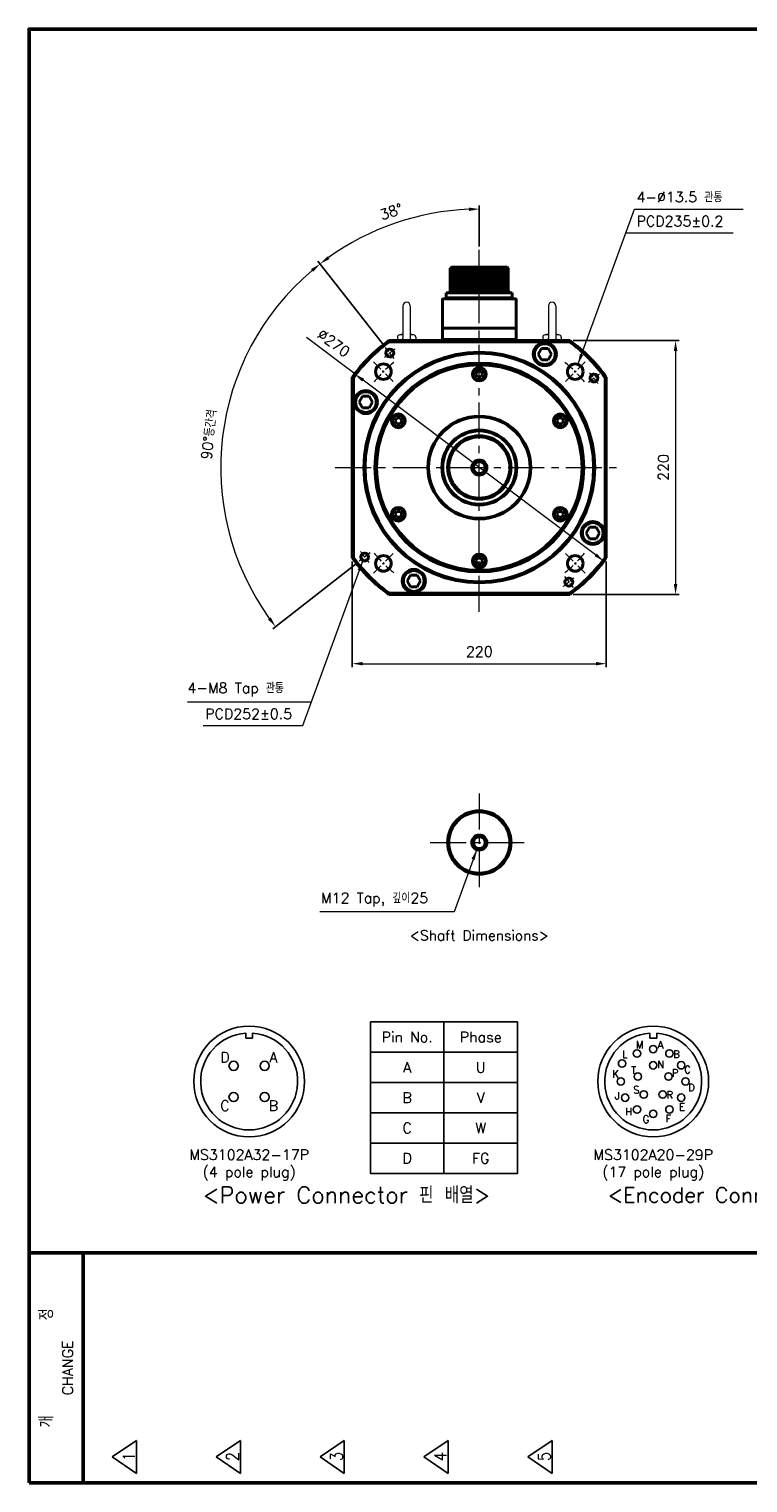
# Model space of a CAD drawing. Header units: inches. Extents: x 0 to 1782, y 0 to 1260.
# Tile 1 of 3: x 0 to 623, y 0 to 1260. Entities that reach past the tile are written whole.
import ezdxf
from ezdxf.enums import TextEntityAlignment as Align

# ---------------------------------------------------------------- set-up
doc = ezdxf.new("R2010")
doc.units = ezdxf.units.IN
doc.header["$LTSCALE"] = 0.25
doc.linetypes.add('CENTER', pattern=[2, 1.25, -0.25, 0.25, -0.25])
doc.layers.get('0').update_dxf_attribs({"lineweight": 35})
doc.styles.add('GSG1', font='romans.shx', dxfattribs={"bigfont": 'GSG1.shx'})
doc.dimstyles.new('도면 치수', dxfattribs={"dimscale": 0, "dimtxt": 9, "dimasz": 9, "dimexe": 3, "dimexo": 3, "dimgap": 6, "dimtad": 1, "dimdec": 8, "dimdsep": 46, "dimtxsty": 'GSG1', "dimcen": 0, "dimclrd": 3, "dimclre": 3, "dimclrt": 2, "dimadec": 5, "dimazin": 2, "dimtfac": 1, "dimtdec": 8, "dimtmove": 0, "dimatfit": 2, "dimfxl": 0, "dimtolj": 1, "dimtzin": 0, "dimlwd": 15, "dimarcsym": 0})

# ---------------------------------------------------------------- blocks, each defined once
blk = doc.blocks.new('*D10')
at = {"color": 3, "lineweight": -2, "ltscale": 0.5}
for p, q in [((471.3, 990), (563, 990)), ((471.3, 770), (563, 770))]:
    blk.add_line(p, q, dxfattribs=at)
at = {"color": 3, "lineweight": 15, "ltscale": 0.5}
blk.add_line((560, 981), (560, 779), dxfattribs=at)
for points in [[(558.5, 981), (561.5, 981), (560, 990)], [(558.5, 779), (561.5, 779), (560, 770)]]:
    blk.add_solid(points, dxfattribs=at)
at = {"color": 2, "lineweight": 15, "ltscale": 0.5, "insert": (549.5, 880), "char_height": 9, "attachment_point": 5, "rotation": 90, "style": 'GSG1'}
blk.add_mtext('\\A1;220', dxfattribs=at)
blk = doc.blocks.new('*D11')
at = {"color": 3, "lineweight": -2, "ltscale": 0.5}
for p, q in [((280, 798.7), (280, 707)), ((500, 798.7), (500, 707))]:
    blk.add_line(p, q, dxfattribs=at)
at = {"color": 3, "lineweight": 15, "ltscale": 0.5}
blk.add_line((289, 710), (491, 710), dxfattribs=at)
for points in [[(289, 711.5), (289, 708.5), (280, 710)], [(491, 711.5), (491, 708.5), (500, 710)]]:
    blk.add_solid(points, dxfattribs=at)
at = {"color": 2, "lineweight": 15, "ltscale": 0.5, "insert": (390, 720.5), "char_height": 9, "attachment_point": 5, "style": 'GSG1'}
blk.add_mtext('\\A1;220', dxfattribs=at)
blk = doc.blocks.new('*D12')
at = {"color": 3, "lineweight": -2, "ltscale": 0.5}
for p, q in [((306.9, 986.4), (250.2, 1058.9)), ((283.6, 796.9), (211.1, 740.2))]:
    blk.add_line(p, q, dxfattribs=at)
at = {"color": 3, "lineweight": 15, "ltscale": 0.5}
blk.add_arc((390, 880), 224, 130.3022, 215.6978, dxfattribs=at)
for points in [[(244.2, 1052), (246.1, 1049.7), (252.1, 1056.5)], [(209.3, 750.2), (206.9, 748.4), (213.5, 742.1)]]:
    blk.add_solid(points, dxfattribs=at)
at = {"color": 2, "lineweight": 15, "ltscale": 0.5, "insert": (156, 908.7), "char_height": 9, "attachment_point": 5, "rotation": 83, "style": 'GSG1'}
blk.add_mtext('\\A1;90°등간격', dxfattribs=at)
blk = doc.blocks.new('*D13')
at = {"color": 3, "lineweight": 15, "ltscale": 0.5}
for p, q in [((282.1, 961.1), (240.3, 992.6)), ((490.7, 804.3), (289.3, 955.7))]:
    blk.add_line(p, q, dxfattribs=at)
for points in [[(290.2, 956.9), (288.4, 954.5), (282.1, 961.1)], [(491.6, 805.5), (489.8, 803.1), (497.9, 798.9)]]:
    blk.add_solid(points, dxfattribs=at)
at = {"color": 2, "lineweight": 15, "ltscale": 0.5, "insert": (263.9, 988), "char_height": 9, "attachment_point": 5, "rotation": 323.0512, "style": 'GSG1'}
blk.add_mtext('\\A1;∅270', dxfattribs=at)
blk = doc.blocks.new('*D14')
at = {"color": 3, "lineweight": -2, "ltscale": 0.5}
for p, q in [((390, 1071.7), (390, 1107)), ((306.9, 986.4), (250.2, 1058.9))]:
    blk.add_line(p, q, dxfattribs=at)
at = {"color": 3, "lineweight": 15, "ltscale": 0.5}
blk.add_arc((390, 880), 224, 92.3022, 125.6978, dxfattribs=at)
for points in [[(381, 1105.3), (381, 1102.3), (390, 1104)], [(260.2, 1060.7), (258.4, 1063.1), (252.1, 1056.5)]]:
    blk.add_solid(points, dxfattribs=at)
at = {"color": 2, "lineweight": 15, "ltscale": 0.5, "insert": (313.7, 1101.7), "char_height": 9, "attachment_point": 5, "rotation": 19, "style": 'GSG1'}
blk.add_mtext('\\A1;38°', dxfattribs=at)

msp = doc.modelspace()

# ---------------------------------------------------------------- linework, layer by layer
at = {"color": 3, "linetype": 'Continuous', "lineweight": 15}
for p, q in [((609.75734361, 1082.9999995), (516.73051778, 1082.9999995)), ((137.18532039, 676.9999995), (244.56072433, 676.9999995))]:
    msp.add_line(p, q, dxfattribs=at)
at = {"color": 3, "linetype": 'CENTER', "lineweight": 15, "ltscale": 100}
for p, q in [((389.99999738, 754.9999995), (389.99999738, 1068.6999995)), ((264.99999738, 879.9999995), (514.99999738, 879.9999995)), ((389.99999738, 597.4999995), (389.99999738, 512.4999995)), ((347.49999738, 554.9999995), (432.49999738, 554.9999995))]:
    msp.add_line(p, q, dxfattribs=at)
at = {"lineweight": 40}
for p, q in [((364.61693076, 1052.6999995), (365.86693076, 1053.6999995)), ((364.61693076, 1052.6999995), (364.61693076, 1033.0994308)), ((365.86693076, 1053.6999995), (414.11693076, 1053.6999995)), ((414.11693076, 1053.6999995), (415.11693076, 1052.6999995)), ((415.11693076, 1052.6999995), (415.11693076, 1033.54097195)), ((357.99999738, 1025.6999995), (357.99999738, 990.9999995)), ((421.49999738, 1026.1999995), (358.49999738, 1026.1999995)), ((361.41693076, 1027.1999995), (361.41693076, 1031.2999995)), ((418.56693076, 1031.2999995), (361.41693076, 1031.2999995)), ((418.56693076, 1027.1999995), (361.41693076, 1027.1999995)), ((361.41693076, 1027.1999995), (361.41693076, 1026.1999995)), ((418.56693076, 1026.1999995), (361.41693076, 1026.1999995)), ((364.24193076, 1031.2999995), (371.24193076, 1031.2999995)), ((415.74193076, 1031.2999995), (408.74193076, 1031.2999995)), ((418.56693076, 1031.2999995), (418.56693076, 1027.1999995)), ((418.56693076, 1027.1999995), (418.56693076, 1026.1999995)), ((421.99999738, 1025.6999995), (421.99999738, 990.9999995)), ((421.99999738, 1000.84365026), (357.99999738, 1000.84365026)), ((412.24999738, 1000.84365026), (367.74999738, 1000.84365026)), ((311.73761816, 989.9999995), (468.26237659, 989.9999995)), ((311.73761816, 989.9999995), (312.05771104, 988.9999995)), ((312.05771104, 988.9999995), (467.94228372, 988.9999995)), ((421.99999738, 990.9999995), (357.99999738, 990.9999995)), ((357.99999738, 990.9999995), (357.99999738, 989.9999995)), ((412.24999738, 990.9999995), (367.74999738, 990.9999995)), ((421.99999738, 990.9999995), (421.99999738, 989.9999995)), ((443.86324603, 983.29388283), (440.97649469, 978.29388283)), ((449.63674872, 983.29388283), (443.86324603, 983.29388283)), ((452.52350007, 978.29388283), (449.63674872, 983.29388283)), ((467.94228372, 988.9999995), (468.26237659, 989.9999995)), ((440.97649469, 978.29388283), (443.86324603, 973.29388283)), ((443.86324603, 973.29388283), (449.63674872, 973.29388283)), ((449.63674872, 973.29388283), (452.52350007, 978.29388283)), ((279.99999738, 801.73762028), (279.99999738, 958.26237871)), ((279.99999738, 958.26237871), (280.99999738, 957.94228584)), ((280.99999738, 802.05771315), (280.99999738, 957.94228584)), ((388.5566217, 963.4999995), (387.11324603, 960.9999995)), ((387.11324603, 960.9999995), (388.5566217, 958.4999995)), ((391.44337305, 963.4999995), (388.5566217, 963.4999995)), ((388.5566217, 958.4999995), (391.44337305, 958.4999995)), ((392.88674872, 960.9999995), (391.44337305, 963.4999995)), ((391.44337305, 958.4999995), (392.88674872, 960.9999995)), ((498.99999738, 957.94228584), (499.99999738, 958.26237871)), ((498.99999738, 957.94228584), (498.99999738, 802.05771315)), ((499.99999738, 958.26237871), (499.99999738, 801.73762028)), ((288.8193627, 941.7499995), (285.93261136, 936.7499995)), ((285.93261136, 936.7499995), (288.8193627, 931.7499995)), ((294.59286539, 941.7499995), (288.8193627, 941.7499995)), ((297.47961674, 936.7499995), (294.59286539, 941.7499995)), ((294.59286539, 931.7499995), (297.47961674, 936.7499995)), ((288.8193627, 931.7499995), (294.59286539, 931.7499995)), ((318.408564, 922.9999995), (316.96518832, 920.4999995)), ((316.96518832, 920.4999995), (318.408564, 917.9999995)), ((321.29531534, 922.9999995), (318.408564, 922.9999995)), ((322.73869102, 920.4999995), (321.29531534, 922.9999995)), ((321.29531534, 917.9999995), (322.73869102, 920.4999995)), ((458.70467941, 922.9999995), (457.26130374, 920.4999995)), ((457.26130374, 920.4999995), (458.70467941, 917.9999995)), ((461.59143076, 922.9999995), (458.70467941, 922.9999995)), ((463.03480643, 920.4999995), (461.59143076, 922.9999995)), ((461.59143076, 917.9999995), (463.03480643, 920.4999995)), ((318.408564, 917.9999995), (321.29531534, 917.9999995)), ((458.70467941, 917.9999995), (461.59143076, 917.9999995)), ((318.408564, 841.9999995), (316.96518832, 839.4999995)), ((316.96518832, 839.4999995), (318.408564, 836.9999995)), ((321.29531534, 841.9999995), (318.408564, 841.9999995)), ((318.408564, 836.9999995), (321.29531534, 836.9999995)), ((322.73869102, 839.4999995), (321.29531534, 841.9999995)), ((321.29531534, 836.9999995), (322.73869102, 839.4999995)), ((458.70467941, 841.9999995), (457.26130374, 839.4999995)), ((457.26130374, 839.4999995), (458.70467941, 836.9999995)), ((461.59143076, 841.9999995), (458.70467941, 841.9999995)), ((458.70467941, 836.9999995), (461.59143076, 836.9999995)), ((463.03480643, 839.4999995), (461.59143076, 841.9999995)), ((461.59143076, 836.9999995), (463.03480643, 839.4999995)), ((485.40712936, 828.2499995), (482.52037801, 823.2499995)), ((482.52037801, 823.2499995), (485.40712936, 818.2499995)), ((491.18063205, 828.2499995), (485.40712936, 828.2499995)), ((494.0673834, 823.2499995), (491.18063205, 828.2499995)), ((491.18063205, 818.2499995), (494.0673834, 823.2499995)), ((485.40712936, 818.2499995), (491.18063205, 818.2499995)), ((279.99999738, 801.73762028), (280.99999738, 802.05771315)), ((388.5566217, 801.4999995), (387.11324603, 798.9999995)), ((387.11324603, 798.9999995), (388.5566217, 796.4999995)), ((391.44337305, 801.4999995), (388.5566217, 801.4999995)), ((388.5566217, 796.4999995), (391.44337305, 796.4999995)), ((392.88674872, 798.9999995), (391.44337305, 801.4999995)), ((391.44337305, 796.4999995), (392.88674872, 798.9999995)), ((498.99999738, 802.05771315), (499.99999738, 801.73762028)), ((330.36324603, 786.70611617), (327.47649469, 781.70611617)), ((327.47649469, 781.70611617), (330.36324603, 776.70611617)), ((336.13674872, 786.70611617), (330.36324603, 786.70611617)), ((339.02350007, 781.70611617), (336.13674872, 786.70611617)), ((336.13674872, 776.70611617), (339.02350007, 781.70611617)), ((311.73761816, 769.9999995), (312.05771104, 770.9999995)), ((468.26237659, 769.9999995), (311.73761816, 769.9999995)), ((467.94228372, 770.9999995), (312.05771104, 770.9999995)), ((330.36324603, 776.70611617), (336.13674872, 776.70611617)), ((467.94228372, 770.9999995), (468.26237659, 769.9999995))]:
    msp.add_line(p, q, dxfattribs=at)
at = {"lineweight": 15}
for p, q in [((364.61693076, 1052.4999995), (415.11693076, 1052.4999995)), ((364.61693076, 1050.4999995), (415.11693076, 1050.4999995)), ((364.61693076, 1048.4999995), (415.11693076, 1048.4999995)), ((364.61693076, 1046.4999995), (415.11693076, 1046.4999995)), ((366.16693076, 1051.4999995), (413.81693076, 1051.4999995)), ((366.16693076, 1049.4999995), (413.81693076, 1049.4999995)), ((366.16693076, 1047.4999995), (413.81693076, 1047.4999995)), ((364.61693076, 1044.4999995), (415.11693076, 1044.4999995)), ((364.61693076, 1042.4999995), (415.11693076, 1042.4999995)), ((364.61693076, 1040.4999995), (415.11693076, 1040.4999995)), ((364.61693076, 1038.4999995), (415.11693076, 1038.4999995)), ((364.61693076, 1036.4999995), (415.11693076, 1036.4999995)), ((366.16693076, 1045.4999995), (413.81693076, 1045.4999995)), ((366.16693076, 1043.4999995), (413.81693076, 1043.4999995)), ((366.16693076, 1041.4999995), (413.81693076, 1041.4999995)), ((366.16693076, 1039.4999995), (413.81693076, 1039.4999995)), ((366.16693076, 1037.4999995), (413.81693076, 1037.4999995)), ((366.16693076, 1035.4999995), (413.81693076, 1035.4999995)), ((369.43197816, 1034.4999995), (410.55188337, 1034.4999995)), ((370.64490092, 1033.4999995), (409.3389606, 1033.4999995)), ((371.05706285, 1032.4999995), (408.92679868, 1032.4999995))]:
    msp.add_line(p, q, dxfattribs=at)
at = {"color": 0, "lineweight": 40}
for p, q in [((367.20346922, 1034.66538411), (366.5993569, 1034.66538411)), ((367.20346922, 1034.66538411), (367.20346922, 1033.31923026)), ((368.2803923, 1033.31923026), (367.20346922, 1033.31923026)), ((368.2803923, 1034.66538411), (368.2803923, 1033.31923026)), ((368.88450462, 1034.66538411), (368.2803923, 1034.66538411)), ((411.0993569, 1034.66538411), (411.70346922, 1034.66538411)), ((411.70346922, 1034.66538411), (411.70346922, 1033.31923026)), ((411.70346922, 1033.31923026), (412.7803923, 1033.31923026)), ((412.7803923, 1034.66538411), (412.7803923, 1033.31923026)), ((412.7803923, 1034.66538411), (413.38450462, 1034.66538411)), ((364.24193076, 1031.97307642), (371.24193076, 1031.97307642)), ((364.24193076, 1031.97307642), (364.24193076, 1031.2999995)), ((371.24193076, 1031.97307642), (371.24193076, 1031.2999995)), ((415.74193076, 1031.97307642), (408.74193076, 1031.97307642)), ((408.74193076, 1031.97307642), (408.74193076, 1031.2999995)), ((415.74193076, 1031.97307642), (415.74193076, 1031.2999995))]:
    msp.add_line(p, q, dxfattribs=at)
at = {"color": 7, "lineweight": 15, "ltscale": 40}
for p, q in [((323.84999738, 1020.1499995), (323.84999738, 991.9999995)), ((330.14999738, 1020.1499995), (330.14999738, 991.9999995)), ((449.84999738, 1020.1499995), (449.84999738, 991.9999995)), ((456.14999738, 1020.1499995), (456.14999738, 991.9999995)), ((318.99999738, 992.9999995), (318.99999738, 989.9999995)), ((323.84999738, 994.9999995), (320.99999738, 994.9999995)), ((332.99999738, 994.9999995), (330.14999738, 994.9999995)), ((334.99999738, 992.9999995), (334.99999738, 989.9999995)), ((444.99999738, 992.9999995), (444.99999738, 989.9999995)), ((449.84999738, 994.9999995), (446.99999738, 994.9999995)), ((458.99999738, 994.9999995), (456.14999738, 994.9999995)), ((460.99999738, 992.9999995), (460.99999738, 989.9999995))]:
    msp.add_line(p, q, dxfattribs=at)
at = {"color": 3, "linetype": 'CENTER', "lineweight": 15, "ltscale": 20}
for p, q in [((316.12062034, 974.56128993), (308.73268263, 984.01741897)), ((484.56128781, 953.87937653), (494.01741685, 961.26731424)), ((295.43870694, 806.12062246), (285.9825779, 798.73268475)), ((463.87937442, 785.43870906), (471.26731212, 775.98258002))]:
    msp.add_line(p, q, dxfattribs=at)
at = {"color": 3, "linetype": 'CENTER', "lineweight": 15, "ltscale": 30}
for p, q in [((315.40023196, 954.59976491), (298.42966921, 971.57032766)), ((464.59976279, 954.59976491), (481.57032554, 971.57032766)), ((315.40023196, 805.40023408), (298.42966921, 788.42967133)), ((464.59976279, 805.40023408), (481.57032554, 788.42967133))]:
    msp.add_line(p, q, dxfattribs=at)
at = {"color": 7, "linetype": 'Continuous', "lineweight": -3}
for p, q in [((295.62499738, 399.4999995), (295.62499738, 268.2499995)), ((295.62499738, 399.4999995), (423.12499738, 399.4999995)), ((359.37499738, 399.4999995), (359.37499738, 268.2499995)), ((423.12499738, 399.4999995), (423.12499738, 268.2499995)), ((295.62499738, 373.2499995), (423.12499738, 373.2499995)), ((295.62499738, 346.9999995), (423.12499738, 346.9999995)), ((295.62499738, 320.7499995), (423.12499738, 320.7499995)), ((295.62499738, 294.4999995), (423.12499738, 294.4999995)), ((295.62499738, 268.2499995), (423.12499738, 268.2499995))]:
    msp.add_line(p, q, dxfattribs=at)
at = {"lineweight": -3, "ltscale": 0.5}
msp.add_line((295.62499738, 399.4999995), (295.62499738, 268.2499995), dxfattribs=at)
at = {"lineweight": -3}
for p, q in [((187.62499738, 389.83021963), (187.62499738, 385.4374995)), ((187.62499738, 385.4374995), (193.62499738, 385.4374995)), ((193.62499738, 389.83021963), (193.62499738, 385.4374995)), ((537.62499738, 389.83021963), (537.62499738, 385.4374995)), ((537.62499738, 385.4374995), (543.62499738, 385.4374995)), ((543.62499738, 389.83021963), (543.62499738, 385.4374995)), ((71.99999738, 22.4999995), (92.99999738, 36.7499995)), ((92.99999738, 36.7499995), (92.99999738, 8.2499995)), ((161.99999738, 22.4999995), (182.99999738, 36.7499995)), ((182.99999738, 36.7499995), (182.99999738, 8.2499995)), ((251.99999738, 22.4999995), (272.99999738, 36.7499995)), ((272.99999738, 36.7499995), (272.99999738, 8.2499995)), ((341.99999738, 22.4999995), (362.99999738, 36.7499995)), ((362.99999738, 36.7499995), (362.99999738, 8.2499995)), ((431.99999738, 22.4999995), (452.99999738, 36.7499995)), ((452.99999738, 36.7499995), (452.99999738, 8.2499995)), ((71.99999738, 22.4999995), (92.99999738, 8.2499995)), ((161.99999738, 22.4999995), (182.99999738, 8.2499995)), ((251.99999738, 22.4999995), (272.99999738, 8.2499995)), ((341.99999738, 22.4999995), (362.99999738, 8.2499995)), ((431.99999738, 22.4999995), (452.99999738, 8.2499995))]:
    msp.add_line(p, q, dxfattribs=at)
at = {"lineweight": 50}
for p, q in [((-0.00000262, 199.4999995), (1781.99999738, 199.4999995)), ((46.79999738, 199.4999995), (46.79999738, -0.0000005))]:
    msp.add_line(p, q, dxfattribs=at)
at = {"color": 1, "lineweight": 50}
msp.add_lwpolyline([(-0.00000262, -0.0000005), (1781.99999738, -0.0000005), (1781.99999738, 1259.9999995), (-0.00000262, 1259.9999995)], close=True, dxfattribs=at)
at = {"lineweight": 40}
for centre, radius in [((446.74999738, 978.29388283), 10), ((446.74999738, 978.29388283), 9), ((389.99999738, 879.9999995), 100), ((389.99999738, 879.9999995), 99), ((389.99999738, 879.9999995), 90.5), ((312.42665149, 979.28935445), 3.4), ((389.99999738, 879.9999995), 90), ((306.91495059, 963.08504629), 6.75), ((389.99999738, 879.9999995), 89.5), ((389.99999738, 879.9999995), 89), ((389.99999738, 960.9999995), 6), ((389.99999738, 960.9999995), 5), ((473.08504417, 963.08504629), 6.75), ((489.28935233, 957.57334539), 3.4), ((291.70611405, 936.7499995), 10), ((291.70611405, 936.7499995), 9), ((319.85193967, 920.4999995), 6), ((319.85193967, 920.4999995), 5), ((389.99999738, 879.9999995), 44.54595535), ((389.99999738, 879.9999995), 44), ((460.14805508, 920.4999995), 6), ((460.14805508, 920.4999995), 5), ((389.99999738, 879.9999995), 32.45), ((389.99999738, 879.9999995), 31.72205953), ((389.99999738, 879.9999995), 27.5), ((389.99999738, 879.9999995), 26.5), ((319.85193967, 839.4999995), 6), ((319.85193967, 839.4999995), 5), ((460.14805508, 839.4999995), 6), ((460.14805508, 839.4999995), 5), ((488.29388071, 823.2499995), 10), ((488.29388071, 823.2499995), 9), ((290.71064242, 802.4266536), 3.4), ((306.91495059, 796.91495271), 6.75), ((389.99999738, 798.9999995), 6), ((389.99999738, 798.9999995), 5), ((473.08504417, 796.91495271), 6.75), ((333.24999738, 781.70611617), 10), ((333.24999738, 781.70611617), 9), ((467.57334327, 780.71064454), 3.4), ((389.99999738, 554.9999995), 27.5), ((389.99999738, 554.9999995), 26.5)]:
    msp.add_circle(centre, radius, dxfattribs=at)
at = {"color": 7, "lineweight": 40}
for centre in [(389.99999738, 879.9999995), (389.99999738, 554.9999995)]:
    msp.add_circle(centre, 6.5, dxfattribs=at)
at = {"lineweight": 40, "ltscale": 0.5}
for centre in [(389.99999738, 879.9999995), (389.99999738, 554.9999995)]:
    msp.add_circle(centre, 5.15, dxfattribs=at)
at = {"lineweight": -3}
for centre, radius in [((190.62499738, 347.9374995), 48), ((540.62499738, 347.9374995), 48), ((540.62499738, 375.96955116), 3.21428571), ((177.12499738, 361.4374995), 3.96428571), ((204.12499738, 361.4374995), 3.96428571), ((513.65114309, 363.51086153), 3.21428571), ((526.60897155, 372.21396835), 3.21428571), ((554.64102321, 372.21396835), 3.21428571), ((527.33361302, 352.25613206), 3.21428571), ((540.62499738, 361.91288806), 3.21428571), ((553.91638174, 352.25613206), 3.21428571), ((564.90146623, 361.95352533), 3.21428571), ((512.59294572, 347.9374995), 3.21428571), ((568.65704904, 347.9374995), 3.21428571), ((177.12499738, 334.4374995), 3.96428571), ((204.12499738, 334.4374995), 3.96428571), ((516.34852852, 333.92147367), 3.21428571), ((532.41047009, 336.63117265), 3.21428571), ((548.83952467, 336.63117265), 3.21428571), ((564.90146623, 333.92147367), 3.21428571), ((526.60897155, 323.66103064), 3.21428571), ((540.62499738, 319.90544784), 3.21428571), ((554.64102321, 323.66103064), 3.21428571)]:
    msp.add_circle(centre, radius, dxfattribs=at)
at = {"color": 0, "lineweight": 40}
for centre, start, end in [((367.11246032, 1031.97801075), 100.8094531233, 180.1033351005), ((368.3714012, 1031.97801075), 359.8966648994, 79.1905468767), ((411.61246032, 1031.97801075), 100.8094531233, 180.1033351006), ((412.8714012, 1031.97801075), 359.8966648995, 79.1905468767)]:
    msp.add_arc(centre, 2.73591862, start, end, dxfattribs=at)
at = {"color": 7, "lineweight": 15, "ltscale": 40}
for centre, radius, start, end in [((326.99999738, 1020.1499995), 3.15, 0, 180), ((452.99999738, 1020.1499995), 3.15, 0, 180), ((320.99999738, 992.9999995), 2, 90, 180), ((326.99999738, 960.97230858), 34.5526229, 95.2306490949, 100), ((322.84999738, 991.9999995), 1, 270, 0), ((326.99999738, 960.97230858), 34.5526229, 80, 84.7693509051), ((331.14999738, 991.9999995), 1, 180, 270), ((332.99999738, 992.9999995), 2, 0, 90), ((446.99999738, 992.9999995), 2, 90, 180), ((452.99999738, 960.97230858), 34.5526229, 95.2306490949, 100), ((448.84999738, 991.9999995), 1, 270, 0), ((452.99999738, 960.97230858), 34.5526229, 80, 84.7693509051), ((457.14999738, 991.9999995), 1, 180, 270), ((458.99999738, 992.9999995), 2, 0, 90)]:
    msp.add_arc(centre, radius, start, end, dxfattribs=at)
at = {"lineweight": 40}
for centre, radius, start, end in [((358.49999738, 1025.6999995), 0.5, 90, 180), ((421.49999738, 1025.6999995), 0.5, 0, 90), ((389.99999738, 879.9999995), 135, 125.4309446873, 144.5690553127), ((389.99999738, 879.9999995), 134, 125.5673023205, 144.4326976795), ((389.99999738, 879.9999995), 134, 35.5673023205, 54.4326976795), ((389.99999738, 879.9999995), 135, 35.4309446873, 54.5690553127), ((389.99999738, 879.9999995), 135, 215.4309446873, 234.5690553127), ((389.99999738, 879.9999995), 134, 215.5673023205, 234.4326976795), ((389.99999738, 879.9999995), 134, 305.5673023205, 324.4326976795), ((389.99999738, 879.9999995), 135, 305.4309446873, 324.5690553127)]:
    msp.add_arc(centre, radius, start, end, dxfattribs=at)
at = {"color": 3, "linetype": 'CENTER', "lineweight": 15, "ltscale": 20}
for start, end in [(125.2713716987, 130.7286283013), (35.2713716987, 40.7286283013), (215.2713716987, 220.7286283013), (305.2713716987, 310.7286283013)]:
    msp.add_arc((389.99999738, 879.9999995), 126, start, end, dxfattribs=at)
at = {"color": 3, "lineweight": 15, "ltscale": 0.5}
for centre, radius, start, end in [((312.42665149, 979.28935445), 4, 250, 200), ((489.28935233, 957.57334539), 4, 250, 200), ((389.99999738, 879.9999995), 6, 260, 199.9999999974), ((290.71064242, 802.4266536), 4, 250, 200), ((467.57334327, 780.71064454), 4, 250, 200), ((389.99999738, 554.9999995), 6, 260, 199.9999999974)]:
    msp.add_arc(centre, radius, start, end, dxfattribs=at)
at = {"color": 3, "linetype": 'CENTER', "lineweight": 15, "ltscale": 30}
for start, end in [(129.1459701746, 140.8540298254), (39.1459701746, 50.8540298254), (219.1459701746, 230.8540298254), (309.1459701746, 320.8540298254)]:
    msp.add_arc((389.99999738, 879.9999995), 117.5, start, end, dxfattribs=at)
at = {"lineweight": -3}
for centre in [(190.62499738, 347.9374995), (540.62499738, 347.9374995)]:
    msp.add_arc(centre, 42, 94.0960437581, 85.9039562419, dxfattribs=at)

# ---------------------------------------------------------------- texts
at = {"lineweight": -3, "style": 'GSG1'}
for s, p in [('M', (525.48742564, 376.62212253)), ('A', (544.48971726, 376.45997693)), ('L', (513.72674449, 368.30147448)), ('N', (544.12176496, 359.34996774)), ('B', (557.84207275, 368.4169695)), ('K', (505.06305822, 351.20175068)), ('T', (521.44900069, 354.40607759)), ('P', (556.6763865, 352.04680232)), ('C', (567.44070793, 354.94969285)), ('S', (523.32763238, 337.40529441)), ('D', (570.86845079, 339.4944893)), ('J', (507.29986376, 332.33354077)), ('R', (552.05499639, 333.048969)), ('E', (562.95765485, 322.8247826)), ('H', (516.2496133, 318.62413976)), ('G', (531.4651802, 311.9196046)), ('F', (551.34976243, 312.53419535))]:
    msp.add_text(s, height=6.42857143, dxfattribs=at).set_placement(p)
for s, p in [('D', (169.62499738, 368.9374995)), ('A', (211.62499738, 368.9374995)), ('C', (169.62499738, 326.9374995)), ('B', (211.62499738, 326.9374995))]:
    msp.add_text(s, height=9, dxfattribs=at).set_placement(p, align=Align.MIDDLE_CENTER)
at = {"color": 2, "linetype": 'Continuous', "lineweight": 15, "char_height": 9, "attachment_point": 4, "style": 'GSG1'}
for s, insert, width in [('4-∅13.5 관통', (526.22368663, 1114.4999995), 104.1317518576), ('PCD235±0.2', (526.22368663, 1093.4999995), 101.7706617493), ('4-M8 Tap 관통', (137.18532039, 687.4999995), 113.4807885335), ('PCD252±0.5', (152.57772154, 666.4999995), 88.4130546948), ('M12 Tap, 깊이25', (252.83410882, 505.4999995), 125.7370917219)]:
    msp.add_mtext(s, dxfattribs=dict(at, insert=insert, width=width))
at = {"color": 2, "lineweight": -3, "attachment_point": 5, "style": 'GSG1'}
for s, insert, char_height, width in [('<Shaft Dimensions>', (389.99999738, 474.4999995), 8.75, 229.6336868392), ('Pin No.', (327.49999738, 386.3749995), 9, 157.8326553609), ('Phase', (391.24999738, 386.3749995), 9, 157.8326553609), ('A', (327.49999738, 360.1249995), 9, 157.8326553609), ('U', (391.24999738, 360.1249995), 9, 157.8326553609), ('B', (327.49999738, 333.8749995), 9, 157.8326553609), ('V', (391.24999738, 333.8749995), 9, 157.8326553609), ('C', (327.49999738, 307.6249995), 9, 157.8326553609), ('W', (391.24999738, 307.6249995), 9, 157.8326553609), ('MS3102A32-17P', (190.62499738, 284.45535664), 9, 344.4505302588), ('MS3102A20-29P', (540.62499738, 284.45535664), 9, 344.4505302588), ('D', (327.49999738, 281.3749995), 9, 157.8326553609), ('FG', (391.24999738, 281.3749995), 9, 157.8326553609), ('(4 pole plug)', (190.62499738, 268.04910664), 9, 344.4505302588), ('(17 pole plug)', (540.62499738, 268.04910664), 9, 344.4505302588), ('<Power Connector 핀 배열>', (274.99999738, 249.4999995), 14.25, 344.4505302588), ('<Encoder Connector 핀 배열>', (624.99999738, 249.4999995), 13.125, 344.4505302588)]:
    msp.add_mtext(s, dxfattribs=dict(at, insert=insert, char_height=char_height, width=width))
at = {"lineweight": -3, "attachment_point": 5, "rotation": 90, "style": 'GSG1'}
for s, insert, char_height, width in [('{\\C2;개          정\\P\\H0.75x;CHANGE}', (23.39999738, 99.7499995), 12.0000054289, 198.4452897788), ('\\A1;{\\W0.9;\\T0.9;1}', (86.32499738, 22.4999995), 10.5, 15), ('\\A1;{\\W0.9;\\T0.9;2}', (176.32499738, 22.4999995), 10.5, 15), ('\\A1;{\\W0.9;\\T0.9;3}', (266.32499738, 22.4999995), 10.5, 15), ('\\A1;{\\W0.9;\\T0.9;4}', (356.32499738, 22.4999995), 10.5, 15), ('\\A1;{\\W0.9;\\T0.9;5}', (446.32499738, 22.4999995), 10.5, 15)]:
    msp.add_mtext(s, dxfattribs=dict(at, insert=insert, char_height=char_height, width=width))

# ---------------------------------------------------------------- dimensions: what is measured, and where the dimension line sits
at = {"lineweight": 15, "ltscale": 0.5}
dim = msp.add_angular_dim_2l(base=(340.88158556, 1098.54835026), line1=((316.12062034, 974.56128993), (308.73268263, 984.01741897)), line2=((389.99999738, 759.9999995), (389.99999738, 1068.6999995)), dimstyle='도면 치수', override={"dimscale": 1}, dxfattribs=at)
dim.commit()
dim.dimension.update_dxf_attribs({"geometry": '*D14', "text_midpoint": (313.65426516, 1101.72410547)})
dim = msp.add_angular_dim_2l(base=(182.31081395, 963.91187642), line1=((295.43870694, 806.12062246), (285.9825779, 798.73268475)), line2=((316.12062034, 974.56128993), (308.73268263, 984.01741897)), text='<>등간격', dimstyle='도면 치수', override={"dimscale": 1}, dxfattribs=at)
dim.commit()
dim.dimension.update_dxf_attribs({"geometry": '*D12', "text_midpoint": (155.96556294, 908.73581476)})
dim = msp.add_diameter_dim_2p(p1=(497.8883115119, 798.8512985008), p2=(282.1116832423, 961.1487004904), dimstyle='도면 치수', override={"dimscale": 1}, dxfattribs=at)
dim.commit()
dim.dimension.update_dxf_attribs({"geometry": '*D13', "text_midpoint": (257.6227484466, 979.5681675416), "dimtype": 163})
dim = msp.add_linear_dim(base=(559.9999973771, 769.9999994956), p1=(468.2623765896, 989.9999994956), p2=(468.2623765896, 769.9999994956), angle=90, dimstyle='도면 치수', override={"dimscale": 1}, dxfattribs=at)
dim.commit()
dim.dimension.update_dxf_attribs({"geometry": '*D10', "text_midpoint": (549.4999973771, 879.9999994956)})
dim = msp.add_linear_dim(base=(499.9999973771, 709.9999994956), p1=(279.9999973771, 801.7376202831), p2=(499.9999973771, 801.7376202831), dimstyle='도면 치수', override={"dimscale": 1}, dxfattribs=at)
dim.commit()
dim.dimension.update_dxf_attribs({"geometry": '*D11', "text_midpoint": (389.9999973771, 720.4999994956)})

# ---------------------------------------------------------------- leaders
for points in [[(475.39368013, 969.42797148), (524.3738927, 1103.9999995), (618.44036173, 1103.9999995)], [(289.11880332, 799.42231537), (236.91734941, 655.9999995), (150.87128892, 655.9999995)], [(387.77686645, 548.89199746), (368.16178332, 494.9999995), (251.90851597, 494.9999995)]]:
    msp.add_leader(points, dimstyle='도면 치수', override={"dimscale": 1}, dxfattribs=at)

doc.saveas('drawing.dxf')
